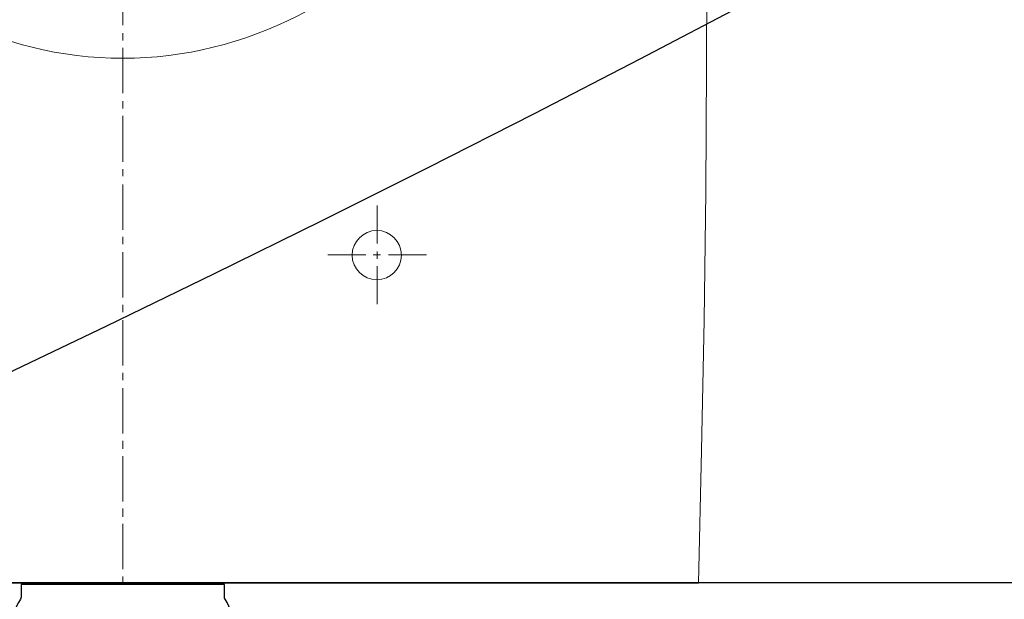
# Model space of a CAD drawing. Header units: millimetres. Extents: x 42924 to 92944, y -369470 to -179866.
# Tile 38 of 256: x 46430 to 46460, y -182047 to -182030. Entities that reach past the tile are written whole.
import ezdxf

# ---------------------------------------------------------------- set-up
doc = ezdxf.new("R2010")
doc.units = ezdxf.units.MM
doc.layers.get('0').update_dxf_attribs({"color": 8})
doc.layers.add('!! 2 ZABUDOWA GK-MDF', color=8, linetype='Continuous')
doc.layers.add('!! 2_wypos-sanitarne', color=8, linetype='Continuous')
doc.layers.add('!!_@ wypos sanit nd', color=8, linetype='Continuous', plot=False)
doc.layers.add('E_SAP_ZASIĘG', color=150, linetype='Continuous', plot=False)

# ---------------------------------------------------------------- blocks, each defined once
blk = doc.blocks.new('A$Cff2eaf8b')
blk.add_lwpolyline([(-0.04, -0.0685), (-0.03255, -0.0685, 0.236962), (-0.03118, -0.07775, -0.154353), (-0.031, -0.07832), (-0.031, -0.08218), (0.031, -0.08218), (0.031, -0.07832, -0.154353), (0.03118, -0.07775, 0.236962), (0.03255, -0.0685), (0.04, -0.0685)], format="xyb")
blk = doc.blocks.new('A$C6ce7c513')
at = {"lineweight": 0}
for points in [[(0, 0), (0, -0.00246)], [(-0.17548, -0.00049), (-0.17646, -0.04094), (-0.1772, -0.08064), (-0.1777, -0.11986), (-0.17794, -0.15833), (-0.17819, -0.23404)], [(-0.17548, -0.00049), (0.17547, -0.00049)], [(0, -0.00469), (0, -0.0185)], [(0, -0.02072), (0, -0.02318)], [(0, -0.0254), (0, -0.03921)], [(0, -0.04143), (0, -0.0439)], [(0, -0.04612), (0, -0.05993)], [(0, -0.0624), (0, -0.06461)], [(0, -0.06683), (0, -0.08064)], [(0, -0.08311), (0, -0.08533)], [(-0.07757, -0.08557), (-0.07757, -0.09717)], [(0, -0.08755), (0, -0.10136)], [(-0.08102, -0.10062), (-0.09261, -0.10062)], [(-0.07633, -0.10062), (-0.07855, -0.10062)], [(-0.07757, -0.09939), (-0.07757, -0.1016)], [(-0.06252, -0.10062), (-0.07411, -0.10062)], [(-0.07757, -0.10408), (-0.07757, -0.11567)], [(0, -0.10383), (0, -0.10605)], [(0, -0.10827), (0, -0.12208)], [(0, -0.12455), (0, -0.12677)], [(0, -0.12898), (0, -0.14304)], [(0, -0.14526), (0, -0.14748)], [(0, -0.14995), (0, -0.16376)], [(0, -0.16598), (0, -0.1682)], [(0, -0.17066), (0, -0.18447)]]:
    blk.add_lwpolyline(points, dxfattribs=at)
blk.add_circle((-0.07744, -0.1005), 0.00752, dxfattribs=at)
blk.add_ellipse((0, -0.32554), major_axis=(0, -0.16499), ratio=0.830338, start_param=0, end_param=6.283185, dxfattribs=at)

msp = doc.modelspace()

# ---------------------------------------------------------------- linework, layer by layer
at = {"layer": '!! 2 ZABUDOWA GK-MDF'}
msp.add_lwpolyline([(46389.12722, -182046.72377), (46503.12722, -182046.72377)], dxfattribs=at)
at = {"layer": 'E_SAP_ZASIĘG'}
for centre in [(46172.51188, -181498.06894), (46802.53248, -181498.06894)]:
    msp.add_circle(centre, 600, dxfattribs=at)

# ---------------------------------------------------------------- block references
at = {"layer": '!! 2_wypos-sanitarne', "xscale": 100, "yscale": 100, "zscale": 100, "rotation": 180}
msp.add_blockref('A$C6ce7c513', (46433.12705, -182046.78973), dxfattribs=at)
at = {"layer": '!!_@ wypos sanit nd', "xscale": 100, "yscale": 100, "zscale": 100, "rotation": 180}
msp.add_blockref('A$Cff2eaf8b', (46433.12705, -182055.00773), dxfattribs=at)

doc.saveas('drawing.dxf')
